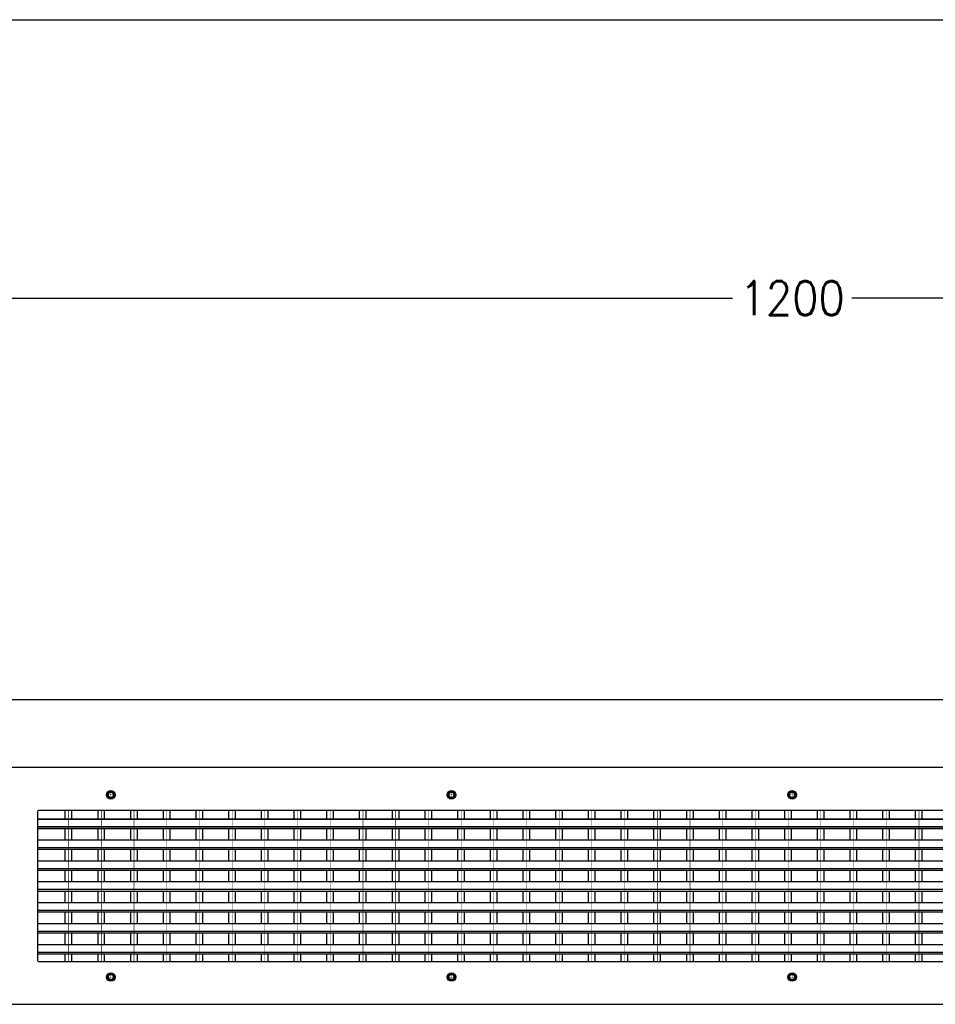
# Model space of a CAD drawing. Header units: inches. Extents: x -7205 to -1528, y -2875 to 5222.
# Tile 53 of 104: x -4756 to -4218, y 1893 to 2471. Entities that reach past the tile are written whole.
import ezdxf

# ---------------------------------------------------------------- set-up
doc = ezdxf.new("R2010")
doc.units = ezdxf.units.IN
doc.linetypes.add('DOT_CENTER', pattern=[14, 12, -1, 0, -1])
doc.layers.add('1', color=7, linetype='Continuous')
doc.styles.add('CONVERTER_11', font='txt.shx', dxfattribs={"width": 0.9})
doc.dimstyles.new('ME10_DIM_26', dxfattribs={"dimtxt": 20, "dimasz": 40, "dimexe": 2, "dimexo": 1.5, "dimgap": 8, "dimtad": 1, "dimdec": 0, "dimdsep": 46, "dimtxsty": 'CONVERTER_11', "dimsah": 1, "dimcen": 0.09, "dimclrd": 2, "dimclre": 2, "dimclrt": 2, "dimadec": 0, "dimazin": 0, "dimtfac": 1, "dimtdec": 4, "dimtix": 1, "dimtofl": 0, "dimtmove": 0, "dimatfit": 0, "dimfxl": 1, "dimtolj": 1, "dimtzin": 0, "dimarcsym": 0})

# ---------------------------------------------------------------- blocks, each defined once
blk = doc.blocks.new('*D63')
at = {"layer": '1', "color": 2, "lineweight": -2, "transparency": 16777216}
for p, q in [((-4902.07, 2073.53), (-4902.07, 2309.67)), ((-4862.07, 2307.67), (-4337.07, 2307.67)), ((-3742.07, 2307.67), (-4267.07, 2307.67)), ((-3702.07, 2073.53), (-3702.07, 2309.67))]:
    blk.add_line(p, q, dxfattribs=at)
at = {"layer": '1', "color": 2, "transparency": 16777216}
for points in [[(-4862.07, 2314.34), (-4862.07, 2301.01), (-4902.07, 2307.67)], [(-3742.07, 2314.34), (-3742.07, 2301.01), (-3702.07, 2307.67)]]:
    blk.add_solid(points, dxfattribs=at)
at = {"layer": 'Defpoints', "color": 0, "transparency": 16777216}
for p in [(-4902.07, 2307.67), (-4902.07, 2072.03), (-3702.07, 2072.03)]:
    blk.add_point(p, dxfattribs=at)
at = {"layer": '1', "color": 2, "transparency": 16777216, "insert": (-4302.07, 2307.67), "char_height": 20, "attachment_point": 5, "rotation": 0.00014, "style": 'CONVERTER_11'}
blk.add_mtext('\\A1;1200', dxfattribs=at)

msp = doc.modelspace()

# ---------------------------------------------------------------- linework, layer by layer
at = {"color": 7, "linetype": 'Continuous'}
for p, q in [((-4902.07, 2072.03), (-3702.07, 2072.03)), ((-3836.77, 2032.03), (-4767.37, 2032.03)), ((-4745.07, 2006.33), (-4745.07, 2001.85)), ((-4728.76, 2006.83), (-4744.57, 2006.83)), ((-4724.86, 2006.83), (-4728.76, 2006.83)), ((-4724.86, 2006.83), (-4728.76, 2006.83)), ((-4728.76, 2001.85), (-4728.76, 2006.83)), ((-4709.56, 2006.83), (-4724.86, 2006.83)), ((-4724.86, 2001.85), (-4724.86, 2006.83)), ((-4705.66, 2006.83), (-4709.56, 2006.83)), ((-4705.66, 2006.83), (-4709.56, 2006.83)), ((-4709.56, 2001.85), (-4709.56, 2006.83)), ((-4690.36, 2006.83), (-4705.66, 2006.83)), ((-4705.66, 2001.85), (-4705.66, 2006.83)), ((-4686.46, 2006.83), (-4690.36, 2006.83)), ((-4686.46, 2006.83), (-4690.36, 2006.83)), ((-4690.36, 2001.85), (-4690.36, 2006.83)), ((-4671.16, 2006.83), (-4686.46, 2006.83)), ((-4686.46, 2001.85), (-4686.46, 2006.83)), ((-4667.26, 2006.83), (-4671.16, 2006.83)), ((-4667.26, 2006.83), (-4671.16, 2006.83)), ((-4671.16, 2001.85), (-4671.16, 2006.83)), ((-4651.96, 2006.83), (-4667.26, 2006.83)), ((-4667.26, 2001.85), (-4667.26, 2006.83)), ((-4648.06, 2006.83), (-4651.96, 2006.83)), ((-4648.06, 2006.83), (-4651.96, 2006.83)), ((-4651.96, 2001.85), (-4651.96, 2006.83)), ((-4632.76, 2006.83), (-4648.06, 2006.83)), ((-4648.06, 2001.85), (-4648.06, 2006.83)), ((-4628.86, 2006.83), (-4632.76, 2006.83)), ((-4628.86, 2006.83), (-4632.76, 2006.83)), ((-4632.76, 2001.85), (-4632.76, 2006.83)), ((-4613.56, 2006.83), (-4628.86, 2006.83)), ((-4628.86, 2001.85), (-4628.86, 2006.83)), ((-4609.66, 2006.83), (-4613.56, 2006.83)), ((-4609.66, 2006.83), (-4613.56, 2006.83)), ((-4613.56, 2001.85), (-4613.56, 2006.83)), ((-4594.36, 2006.83), (-4609.66, 2006.83)), ((-4609.66, 2001.85), (-4609.66, 2006.83)), ((-4590.46, 2006.83), (-4594.36, 2006.83)), ((-4590.46, 2006.83), (-4594.36, 2006.83)), ((-4594.36, 2001.85), (-4594.36, 2006.83)), ((-4575.16, 2006.83), (-4590.46, 2006.83)), ((-4590.46, 2001.85), (-4590.46, 2006.83)), ((-4571.26, 2006.83), (-4575.16, 2006.83)), ((-4571.26, 2006.83), (-4575.16, 2006.83)), ((-4575.16, 2001.85), (-4575.16, 2006.83)), ((-4555.96, 2006.83), (-4571.26, 2006.83)), ((-4571.26, 2001.85), (-4571.26, 2006.83)), ((-4552.06, 2006.83), (-4555.96, 2006.83)), ((-4552.06, 2006.83), (-4555.96, 2006.83)), ((-4555.96, 2001.85), (-4555.96, 2006.83)), ((-4536.76, 2006.83), (-4552.06, 2006.83)), ((-4552.06, 2001.85), (-4552.06, 2006.83)), ((-4532.86, 2006.83), (-4536.76, 2006.83)), ((-4532.86, 2006.83), (-4536.76, 2006.83)), ((-4536.76, 2001.85), (-4536.76, 2006.83)), ((-4517.56, 2006.83), (-4532.86, 2006.83)), ((-4532.86, 2001.85), (-4532.86, 2006.83)), ((-4513.66, 2006.83), (-4517.56, 2006.83)), ((-4513.66, 2006.83), (-4517.56, 2006.83)), ((-4517.56, 2001.85), (-4517.56, 2006.83)), ((-4498.36, 2006.83), (-4513.66, 2006.83)), ((-4513.66, 2001.85), (-4513.66, 2006.83)), ((-4494.46, 2006.83), (-4498.36, 2006.83)), ((-4494.46, 2006.83), (-4498.36, 2006.83)), ((-4498.36, 2001.85), (-4498.36, 2006.83)), ((-4479.16, 2006.83), (-4494.46, 2006.83)), ((-4494.46, 2001.85), (-4494.46, 2006.83)), ((-4475.26, 2006.83), (-4479.16, 2006.83)), ((-4475.26, 2006.83), (-4479.16, 2006.83)), ((-4479.16, 2001.85), (-4479.16, 2006.83)), ((-4459.96, 2006.83), (-4475.26, 2006.83)), ((-4475.26, 2001.85), (-4475.26, 2006.83)), ((-4456.06, 2006.83), (-4459.96, 2006.83)), ((-4456.06, 2006.83), (-4459.96, 2006.83)), ((-4459.96, 2001.85), (-4459.96, 2006.83)), ((-4440.76, 2006.83), (-4456.06, 2006.83)), ((-4456.06, 2001.85), (-4456.06, 2006.83)), ((-4436.86, 2006.83), (-4440.76, 2006.83)), ((-4436.86, 2006.83), (-4440.76, 2006.83)), ((-4440.76, 2001.85), (-4440.76, 2006.83)), ((-4421.56, 2006.83), (-4436.86, 2006.83)), ((-4436.86, 2001.85), (-4436.86, 2006.83)), ((-4417.66, 2006.83), (-4421.56, 2006.83)), ((-4417.66, 2006.83), (-4421.56, 2006.83)), ((-4421.56, 2001.85), (-4421.56, 2006.83)), ((-4402.36, 2006.83), (-4417.66, 2006.83)), ((-4417.66, 2001.85), (-4417.66, 2006.83)), ((-4398.46, 2006.83), (-4402.36, 2006.83)), ((-4398.46, 2006.83), (-4402.36, 2006.83)), ((-4402.36, 2001.85), (-4402.36, 2006.83)), ((-4383.16, 2006.83), (-4398.46, 2006.83)), ((-4398.46, 2001.85), (-4398.46, 2006.83)), ((-4379.26, 2006.83), (-4383.16, 2006.83)), ((-4379.26, 2006.83), (-4383.16, 2006.83)), ((-4383.16, 2001.85), (-4383.16, 2006.83)), ((-4363.96, 2006.83), (-4379.26, 2006.83)), ((-4379.26, 2001.85), (-4379.26, 2006.83)), ((-4360.06, 2006.83), (-4363.96, 2006.83)), ((-4360.06, 2006.83), (-4363.96, 2006.83)), ((-4363.96, 2001.85), (-4363.96, 2006.83)), ((-4344.76, 2006.83), (-4360.06, 2006.83)), ((-4360.06, 2001.85), (-4360.06, 2006.83)), ((-4340.86, 2006.83), (-4344.76, 2006.83)), ((-4340.86, 2006.83), (-4344.76, 2006.83)), ((-4344.76, 2001.85), (-4344.76, 2006.83)), ((-4325.56, 2006.83), (-4340.86, 2006.83)), ((-4340.86, 2001.85), (-4340.86, 2006.83)), ((-4321.66, 2006.83), (-4325.56, 2006.83)), ((-4321.66, 2006.83), (-4325.56, 2006.83)), ((-4325.56, 2001.85), (-4325.56, 2006.83)), ((-4306.36, 2006.83), (-4321.66, 2006.83)), ((-4321.66, 2001.85), (-4321.66, 2006.83)), ((-4302.46, 2006.83), (-4306.36, 2006.83)), ((-4302.46, 2006.83), (-4306.36, 2006.83)), ((-4306.36, 2001.85), (-4306.36, 2006.83)), ((-4287.16, 2006.83), (-4302.46, 2006.83)), ((-4302.46, 2001.85), (-4302.46, 2006.83)), ((-4283.26, 2006.83), (-4287.16, 2006.83)), ((-4283.26, 2006.83), (-4287.16, 2006.83)), ((-4287.16, 2001.85), (-4287.16, 2006.83)), ((-4267.96, 2006.83), (-4283.26, 2006.83)), ((-4283.26, 2001.85), (-4283.26, 2006.83)), ((-4264.06, 2006.83), (-4267.96, 2006.83)), ((-4264.06, 2006.83), (-4267.96, 2006.83)), ((-4267.96, 2001.85), (-4267.96, 2006.83)), ((-4248.76, 2006.83), (-4264.06, 2006.83)), ((-4264.06, 2001.85), (-4264.06, 2006.83)), ((-4244.86, 2006.83), (-4248.76, 2006.83)), ((-4244.86, 2006.83), (-4248.76, 2006.83)), ((-4248.76, 2001.85), (-4248.76, 2006.83)), ((-4229.56, 2006.83), (-4244.86, 2006.83)), ((-4244.86, 2001.85), (-4244.86, 2006.83)), ((-4225.66, 2006.83), (-4229.56, 2006.83)), ((-4225.66, 2006.83), (-4229.56, 2006.83)), ((-4229.56, 2001.85), (-4229.56, 2006.83)), ((-4210.36, 2006.83), (-4225.66, 2006.83)), ((-4225.66, 2001.85), (-4225.66, 2006.83)), ((-4745.07, 2001.85), (-3860.27, 2001.85)), ((-4745.07, 2001.85), (-4745.07, 2001.83)), ((-4745.07, 2001.85), (-4745.07, 2001.83)), ((-4745.07, 2001.83), (-3860.27, 2001.83)), ((-4745.07, 2001.83), (-4745.07, 1997.35)), ((-4745.07, 2001.83), (-4745.07, 1997.35)), ((-4745.07, 2001.83), (-4745.07, 1997.35)), ((-4745.07, 1997.35), (-4745.07, 1997.33)), ((-4745.07, 1997.35), (-3860.27, 1997.35)), ((-4745.07, 1997.35), (-4745.07, 1997.33)), ((-4745.07, 1997.35), (-4745.07, 1997.33)), ((-4745.07, 1997.33), (-3860.27, 1997.33)), ((-4745.07, 1997.33), (-4745.07, 1996.35)), ((-4745.07, 1997.33), (-4745.07, 1996.35)), ((-4745.07, 1997.33), (-4745.07, 1996.35)), ((-4745.07, 1996.35), (-4745.07, 1996.33)), ((-4745.07, 1996.35), (-4745.07, 1996.33)), ((-4745.07, 1996.33), (-3860.27, 1996.33)), ((-4745.07, 1996.33), (-4745.07, 1989.58)), ((-4728.76, 1989.58), (-4728.76, 1996.33)), ((-4724.86, 1989.58), (-4724.86, 1996.33)), ((-4709.56, 1989.58), (-4709.56, 1996.33)), ((-4705.66, 1989.58), (-4705.66, 1996.33)), ((-4690.36, 1989.58), (-4690.36, 1996.33)), ((-4686.46, 1989.58), (-4686.46, 1996.33)), ((-4671.16, 1989.58), (-4671.16, 1996.33)), ((-4667.26, 1989.58), (-4667.26, 1996.33)), ((-4651.96, 1989.58), (-4651.96, 1996.33)), ((-4648.06, 1989.58), (-4648.06, 1996.33)), ((-4632.76, 1989.58), (-4632.76, 1996.33)), ((-4628.86, 1989.58), (-4628.86, 1996.33)), ((-4613.56, 1989.58), (-4613.56, 1996.33)), ((-4609.66, 1989.58), (-4609.66, 1996.33)), ((-4594.36, 1989.58), (-4594.36, 1996.33)), ((-4590.46, 1989.58), (-4590.46, 1996.33)), ((-4575.16, 1989.58), (-4575.16, 1996.33)), ((-4571.26, 1989.58), (-4571.26, 1996.33)), ((-4555.96, 1989.58), (-4555.96, 1996.33)), ((-4552.06, 1989.58), (-4552.06, 1996.33)), ((-4536.76, 1989.58), (-4536.76, 1996.33)), ((-4532.86, 1989.58), (-4532.86, 1996.33)), ((-4517.56, 1989.58), (-4517.56, 1996.33)), ((-4513.66, 1989.58), (-4513.66, 1996.33)), ((-4498.36, 1989.58), (-4498.36, 1996.33)), ((-4494.46, 1989.58), (-4494.46, 1996.33)), ((-4479.16, 1989.58), (-4479.16, 1996.33)), ((-4475.26, 1989.58), (-4475.26, 1996.33)), ((-4459.96, 1989.58), (-4459.96, 1996.33)), ((-4456.06, 1989.58), (-4456.06, 1996.33)), ((-4440.76, 1989.58), (-4440.76, 1996.33)), ((-4436.86, 1989.58), (-4436.86, 1996.33)), ((-4421.56, 1989.58), (-4421.56, 1996.33)), ((-4417.66, 1989.58), (-4417.66, 1996.33)), ((-4402.36, 1989.58), (-4402.36, 1996.33)), ((-4398.46, 1989.58), (-4398.46, 1996.33)), ((-4383.16, 1989.58), (-4383.16, 1996.33)), ((-4379.26, 1989.58), (-4379.26, 1996.33)), ((-4363.96, 1989.58), (-4363.96, 1996.33)), ((-4360.06, 1989.58), (-4360.06, 1996.33)), ((-4344.76, 1989.58), (-4344.76, 1996.33)), ((-4340.86, 1989.58), (-4340.86, 1996.33)), ((-4325.56, 1989.58), (-4325.56, 1996.33)), ((-4321.66, 1989.58), (-4321.66, 1996.33)), ((-4306.36, 1989.58), (-4306.36, 1996.33)), ((-4302.46, 1989.58), (-4302.46, 1996.33)), ((-4287.16, 1989.58), (-4287.16, 1996.33)), ((-4283.26, 1989.58), (-4283.26, 1996.33)), ((-4267.96, 1989.58), (-4267.96, 1996.33)), ((-4264.06, 1989.58), (-4264.06, 1996.33)), ((-4248.76, 1989.58), (-4248.76, 1996.33)), ((-4244.86, 1989.58), (-4244.86, 1996.33)), ((-4229.56, 1989.58), (-4229.56, 1996.33)), ((-4225.66, 1989.58), (-4225.66, 1996.33)), ((-4745.07, 1989.58), (-3860.27, 1989.58)), ((-4745.07, 1989.58), (-4745.07, 1985.08)), ((-4745.07, 1989.58), (-4745.07, 1985.08)), ((-4745.07, 1985.08), (-3860.27, 1985.08)), ((-4745.07, 1985.08), (-4745.07, 1984.08)), ((-4745.07, 1985.08), (-4745.07, 1984.08)), ((-4745.07, 1984.08), (-3860.27, 1984.08)), ((-4745.07, 1984.08), (-4745.07, 1977.31)), ((-4728.76, 1977.31), (-4728.76, 1984.08)), ((-4724.86, 1977.31), (-4724.86, 1984.08)), ((-4709.56, 1977.31), (-4709.56, 1984.08)), ((-4705.66, 1977.31), (-4705.66, 1984.08)), ((-4690.36, 1977.31), (-4690.36, 1984.08)), ((-4686.46, 1977.31), (-4686.46, 1984.08)), ((-4671.16, 1977.31), (-4671.16, 1984.08)), ((-4667.26, 1977.31), (-4667.26, 1984.08)), ((-4651.96, 1977.31), (-4651.96, 1984.08)), ((-4648.06, 1977.31), (-4648.06, 1984.08)), ((-4632.76, 1977.31), (-4632.76, 1984.08)), ((-4628.86, 1977.31), (-4628.86, 1984.08)), ((-4613.56, 1977.31), (-4613.56, 1984.08)), ((-4609.66, 1977.31), (-4609.66, 1984.08)), ((-4594.36, 1977.31), (-4594.36, 1984.08)), ((-4590.46, 1977.31), (-4590.46, 1984.08)), ((-4575.16, 1977.31), (-4575.16, 1984.08)), ((-4571.26, 1977.31), (-4571.26, 1984.08)), ((-4555.96, 1977.31), (-4555.96, 1984.08)), ((-4552.06, 1977.31), (-4552.06, 1984.08)), ((-4536.76, 1977.31), (-4536.76, 1984.08)), ((-4532.86, 1977.31), (-4532.86, 1984.08)), ((-4517.56, 1977.31), (-4517.56, 1984.08)), ((-4513.66, 1977.31), (-4513.66, 1984.08)), ((-4498.36, 1977.31), (-4498.36, 1984.08)), ((-4494.46, 1977.31), (-4494.46, 1984.08)), ((-4479.16, 1977.31), (-4479.16, 1984.08)), ((-4475.26, 1977.31), (-4475.26, 1984.08)), ((-4459.96, 1977.31), (-4459.96, 1984.08)), ((-4456.06, 1977.31), (-4456.06, 1984.08)), ((-4440.76, 1977.31), (-4440.76, 1984.08)), ((-4436.86, 1977.31), (-4436.86, 1984.08)), ((-4421.56, 1977.31), (-4421.56, 1984.08)), ((-4417.66, 1977.31), (-4417.66, 1984.08)), ((-4402.36, 1977.31), (-4402.36, 1984.08)), ((-4398.46, 1977.31), (-4398.46, 1984.08)), ((-4383.16, 1977.31), (-4383.16, 1984.08)), ((-4379.26, 1977.31), (-4379.26, 1984.08)), ((-4363.96, 1977.31), (-4363.96, 1984.08)), ((-4360.06, 1977.31), (-4360.06, 1984.08)), ((-4344.76, 1977.31), (-4344.76, 1984.08)), ((-4340.86, 1977.31), (-4340.86, 1984.08)), ((-4325.56, 1977.31), (-4325.56, 1984.08)), ((-4321.66, 1977.31), (-4321.66, 1984.08)), ((-4306.36, 1977.31), (-4306.36, 1984.08)), ((-4302.46, 1977.31), (-4302.46, 1984.08)), ((-4287.16, 1977.31), (-4287.16, 1984.08)), ((-4283.26, 1977.31), (-4283.26, 1984.08)), ((-4267.96, 1977.31), (-4267.96, 1984.08)), ((-4264.06, 1977.31), (-4264.06, 1984.08)), ((-4248.76, 1977.31), (-4248.76, 1984.08)), ((-4244.86, 1977.31), (-4244.86, 1984.08)), ((-4229.56, 1977.31), (-4229.56, 1984.08)), ((-4225.66, 1977.31), (-4225.66, 1984.08)), ((-4745.07, 1977.31), (-3860.27, 1977.31)), ((-4745.07, 1977.31), (-4745.07, 1972.81)), ((-4745.07, 1977.31), (-4745.07, 1972.81)), ((-4745.07, 1972.81), (-3860.27, 1972.81)), ((-4745.07, 1972.81), (-4745.07, 1971.81)), ((-4745.07, 1972.81), (-4745.07, 1971.81)), ((-4745.07, 1971.81), (-3860.27, 1971.81)), ((-4745.07, 1971.81), (-4745.07, 1965.04)), ((-4728.76, 1965.04), (-4728.76, 1971.81)), ((-4724.86, 1965.04), (-4724.86, 1971.81)), ((-4709.56, 1965.04), (-4709.56, 1971.81)), ((-4705.66, 1965.04), (-4705.66, 1971.81)), ((-4690.36, 1965.04), (-4690.36, 1971.81)), ((-4686.46, 1965.04), (-4686.46, 1971.81)), ((-4671.16, 1965.04), (-4671.16, 1971.81)), ((-4667.26, 1965.04), (-4667.26, 1971.81)), ((-4651.96, 1965.04), (-4651.96, 1971.81)), ((-4648.06, 1965.04), (-4648.06, 1971.81)), ((-4632.76, 1965.04), (-4632.76, 1971.81)), ((-4628.86, 1965.04), (-4628.86, 1971.81)), ((-4613.56, 1965.04), (-4613.56, 1971.81)), ((-4609.66, 1965.04), (-4609.66, 1971.81)), ((-4594.36, 1965.04), (-4594.36, 1971.81)), ((-4590.46, 1965.04), (-4590.46, 1971.81)), ((-4575.16, 1965.04), (-4575.16, 1971.81)), ((-4571.26, 1965.04), (-4571.26, 1971.81)), ((-4555.96, 1965.04), (-4555.96, 1971.81)), ((-4552.06, 1965.04), (-4552.06, 1971.81)), ((-4536.76, 1965.04), (-4536.76, 1971.81)), ((-4532.86, 1965.04), (-4532.86, 1971.81)), ((-4517.56, 1965.04), (-4517.56, 1971.81)), ((-4513.66, 1965.04), (-4513.66, 1971.81)), ((-4498.36, 1965.04), (-4498.36, 1971.81)), ((-4494.46, 1965.04), (-4494.46, 1971.81)), ((-4479.16, 1965.04), (-4479.16, 1971.81)), ((-4475.26, 1965.04), (-4475.26, 1971.81)), ((-4459.96, 1965.04), (-4459.96, 1971.81)), ((-4456.06, 1965.04), (-4456.06, 1971.81)), ((-4440.76, 1965.04), (-4440.76, 1971.81)), ((-4436.86, 1965.04), (-4436.86, 1971.81)), ((-4421.56, 1965.04), (-4421.56, 1971.81)), ((-4417.66, 1965.04), (-4417.66, 1971.81)), ((-4402.36, 1965.04), (-4402.36, 1971.81)), ((-4398.46, 1965.04), (-4398.46, 1971.81)), ((-4383.16, 1965.04), (-4383.16, 1971.81)), ((-4379.26, 1965.04), (-4379.26, 1971.81)), ((-4363.96, 1965.04), (-4363.96, 1971.81)), ((-4360.06, 1965.04), (-4360.06, 1971.81)), ((-4344.76, 1965.04), (-4344.76, 1971.81)), ((-4340.86, 1965.04), (-4340.86, 1971.81)), ((-4325.56, 1965.04), (-4325.56, 1971.81)), ((-4321.66, 1965.04), (-4321.66, 1971.81)), ((-4306.36, 1965.04), (-4306.36, 1971.81)), ((-4302.46, 1965.04), (-4302.46, 1971.81)), ((-4287.16, 1965.04), (-4287.16, 1971.81)), ((-4283.26, 1965.04), (-4283.26, 1971.81)), ((-4267.96, 1965.04), (-4267.96, 1971.81)), ((-4264.06, 1965.04), (-4264.06, 1971.81)), ((-4248.76, 1965.04), (-4248.76, 1971.81)), ((-4244.86, 1965.04), (-4244.86, 1971.81)), ((-4229.56, 1965.04), (-4229.56, 1971.81)), ((-4225.66, 1965.04), (-4225.66, 1971.81)), ((-4745.07, 1965.04), (-3860.27, 1965.04)), ((-4745.07, 1965.04), (-4745.07, 1960.54)), ((-4745.07, 1965.04), (-4745.07, 1960.54)), ((-4745.07, 1960.54), (-4745.07, 1959.54)), ((-4745.07, 1960.54), (-3860.27, 1960.54)), ((-4745.07, 1960.54), (-4745.07, 1959.54)), ((-4745.07, 1959.54), (-3860.27, 1959.54)), ((-4745.07, 1959.54), (-4745.07, 1952.77)), ((-4728.76, 1952.77), (-4728.76, 1959.54)), ((-4724.86, 1952.77), (-4724.86, 1959.54)), ((-4709.56, 1952.77), (-4709.56, 1959.54)), ((-4705.66, 1952.77), (-4705.66, 1959.54)), ((-4690.36, 1952.77), (-4690.36, 1959.54)), ((-4686.46, 1952.77), (-4686.46, 1959.54)), ((-4671.16, 1952.77), (-4671.16, 1959.54)), ((-4667.26, 1952.77), (-4667.26, 1959.54)), ((-4651.96, 1952.77), (-4651.96, 1959.54)), ((-4648.06, 1952.77), (-4648.06, 1959.54)), ((-4632.76, 1952.77), (-4632.76, 1959.54)), ((-4628.86, 1952.77), (-4628.86, 1959.54)), ((-4613.56, 1952.77), (-4613.56, 1959.54)), ((-4609.66, 1952.77), (-4609.66, 1959.54)), ((-4594.36, 1952.77), (-4594.36, 1959.54)), ((-4590.46, 1952.77), (-4590.46, 1959.54)), ((-4575.16, 1952.77), (-4575.16, 1959.54)), ((-4571.26, 1952.77), (-4571.26, 1959.54)), ((-4555.96, 1952.77), (-4555.96, 1959.54)), ((-4552.06, 1952.77), (-4552.06, 1959.54)), ((-4536.76, 1952.77), (-4536.76, 1959.54)), ((-4532.86, 1952.77), (-4532.86, 1959.54)), ((-4517.56, 1952.77), (-4517.56, 1959.54)), ((-4513.66, 1952.77), (-4513.66, 1959.54)), ((-4498.36, 1952.77), (-4498.36, 1959.54)), ((-4494.46, 1952.77), (-4494.46, 1959.54)), ((-4479.16, 1952.77), (-4479.16, 1959.54)), ((-4475.26, 1952.77), (-4475.26, 1959.54)), ((-4459.96, 1952.77), (-4459.96, 1959.54)), ((-4456.06, 1952.77), (-4456.06, 1959.54)), ((-4440.76, 1952.77), (-4440.76, 1959.54)), ((-4436.86, 1952.77), (-4436.86, 1959.54)), ((-4421.56, 1952.77), (-4421.56, 1959.54)), ((-4417.66, 1952.77), (-4417.66, 1959.54)), ((-4402.36, 1952.77), (-4402.36, 1959.54)), ((-4398.46, 1952.77), (-4398.46, 1959.54)), ((-4383.16, 1952.77), (-4383.16, 1959.54)), ((-4379.26, 1952.77), (-4379.26, 1959.54)), ((-4363.96, 1952.77), (-4363.96, 1959.54)), ((-4360.06, 1952.77), (-4360.06, 1959.54)), ((-4344.76, 1952.77), (-4344.76, 1959.54)), ((-4340.86, 1952.77), (-4340.86, 1959.54)), ((-4325.56, 1952.77), (-4325.56, 1959.54)), ((-4321.66, 1952.77), (-4321.66, 1959.54)), ((-4306.36, 1952.77), (-4306.36, 1959.54)), ((-4302.46, 1952.77), (-4302.46, 1959.54)), ((-4287.16, 1952.77), (-4287.16, 1959.54)), ((-4283.26, 1952.77), (-4283.26, 1959.54)), ((-4267.96, 1952.77), (-4267.96, 1959.54)), ((-4264.06, 1952.77), (-4264.06, 1959.54)), ((-4248.76, 1952.77), (-4248.76, 1959.54)), ((-4244.86, 1952.77), (-4244.86, 1959.54)), ((-4229.56, 1952.77), (-4229.56, 1959.54)), ((-4225.66, 1952.77), (-4225.66, 1959.54)), ((-4745.07, 1952.77), (-4745.07, 1948.27)), ((-4745.07, 1952.77), (-3860.27, 1952.77)), ((-4745.07, 1952.77), (-4745.07, 1948.27)), ((-4745.07, 1948.27), (-4745.07, 1947.27)), ((-4745.07, 1948.27), (-3860.27, 1948.27)), ((-4745.07, 1948.27), (-4745.07, 1947.27)), ((-4745.07, 1947.27), (-3860.27, 1947.27)), ((-4745.07, 1947.27), (-4745.07, 1940.5)), ((-4728.76, 1940.5), (-4728.76, 1947.27)), ((-4724.86, 1940.5), (-4724.86, 1947.27)), ((-4709.56, 1940.5), (-4709.56, 1947.27)), ((-4705.66, 1940.5), (-4705.66, 1947.27)), ((-4690.36, 1940.5), (-4690.36, 1947.27)), ((-4686.46, 1940.5), (-4686.46, 1947.27)), ((-4671.16, 1940.5), (-4671.16, 1947.27)), ((-4667.26, 1940.5), (-4667.26, 1947.27)), ((-4651.96, 1940.5), (-4651.96, 1947.27)), ((-4648.06, 1940.5), (-4648.06, 1947.27)), ((-4632.76, 1940.5), (-4632.76, 1947.27)), ((-4628.86, 1940.5), (-4628.86, 1947.27)), ((-4613.56, 1940.5), (-4613.56, 1947.27)), ((-4609.66, 1940.5), (-4609.66, 1947.27)), ((-4594.36, 1940.5), (-4594.36, 1947.27)), ((-4590.46, 1940.5), (-4590.46, 1947.27)), ((-4575.16, 1940.5), (-4575.16, 1947.27)), ((-4571.26, 1940.5), (-4571.26, 1947.27)), ((-4555.96, 1940.5), (-4555.96, 1947.27)), ((-4552.06, 1940.5), (-4552.06, 1947.27)), ((-4536.76, 1940.5), (-4536.76, 1947.27)), ((-4532.86, 1940.5), (-4532.86, 1947.27)), ((-4517.56, 1940.5), (-4517.56, 1947.27)), ((-4513.66, 1940.5), (-4513.66, 1947.27)), ((-4498.36, 1940.5), (-4498.36, 1947.27)), ((-4494.46, 1940.5), (-4494.46, 1947.27)), ((-4479.16, 1940.5), (-4479.16, 1947.27)), ((-4475.26, 1940.5), (-4475.26, 1947.27)), ((-4459.96, 1940.5), (-4459.96, 1947.27)), ((-4456.06, 1940.5), (-4456.06, 1947.27)), ((-4440.76, 1940.5), (-4440.76, 1947.27)), ((-4436.86, 1940.5), (-4436.86, 1947.27)), ((-4421.56, 1940.5), (-4421.56, 1947.27)), ((-4417.66, 1940.5), (-4417.66, 1947.27)), ((-4402.36, 1940.5), (-4402.36, 1947.27)), ((-4398.46, 1940.5), (-4398.46, 1947.27)), ((-4383.16, 1940.5), (-4383.16, 1947.27)), ((-4379.26, 1940.5), (-4379.26, 1947.27)), ((-4363.96, 1940.5), (-4363.96, 1947.27)), ((-4360.06, 1940.5), (-4360.06, 1947.27)), ((-4344.76, 1940.5), (-4344.76, 1947.27)), ((-4340.86, 1940.5), (-4340.86, 1947.27)), ((-4325.56, 1940.5), (-4325.56, 1947.27)), ((-4321.66, 1940.5), (-4321.66, 1947.27)), ((-4306.36, 1940.5), (-4306.36, 1947.27)), ((-4302.46, 1940.5), (-4302.46, 1947.27)), ((-4287.16, 1940.5), (-4287.16, 1947.27)), ((-4283.26, 1940.5), (-4283.26, 1947.27)), ((-4267.96, 1940.5), (-4267.96, 1947.27)), ((-4264.06, 1940.5), (-4264.06, 1947.27)), ((-4248.76, 1940.5), (-4248.76, 1947.27)), ((-4244.86, 1940.5), (-4244.86, 1947.27)), ((-4229.56, 1940.5), (-4229.56, 1947.27)), ((-4225.66, 1940.5), (-4225.66, 1947.27)), ((-4745.07, 1940.5), (-4745.07, 1936)), ((-4745.07, 1940.5), (-3860.27, 1940.5)), ((-4745.07, 1940.5), (-4745.07, 1936)), ((-4745.07, 1936), (-4745.07, 1935)), ((-4745.07, 1936), (-3860.27, 1936)), ((-4745.07, 1936), (-4745.07, 1935)), ((-4745.07, 1935), (-3860.27, 1935)), ((-4745.07, 1935), (-4745.07, 1928.23)), ((-4728.76, 1928.23), (-4728.76, 1935)), ((-4724.86, 1928.23), (-4724.86, 1935)), ((-4709.56, 1928.23), (-4709.56, 1935)), ((-4705.66, 1928.23), (-4705.66, 1935)), ((-4690.36, 1928.23), (-4690.36, 1935)), ((-4686.46, 1928.23), (-4686.46, 1935)), ((-4671.16, 1928.23), (-4671.16, 1935)), ((-4667.26, 1928.23), (-4667.26, 1935)), ((-4651.96, 1928.23), (-4651.96, 1935)), ((-4648.06, 1928.23), (-4648.06, 1935)), ((-4632.76, 1928.23), (-4632.76, 1935)), ((-4628.86, 1928.23), (-4628.86, 1935)), ((-4613.56, 1928.23), (-4613.56, 1935)), ((-4609.66, 1928.23), (-4609.66, 1935)), ((-4594.36, 1928.23), (-4594.36, 1935)), ((-4590.46, 1928.23), (-4590.46, 1935)), ((-4575.16, 1928.23), (-4575.16, 1935)), ((-4571.26, 1928.23), (-4571.26, 1935)), ((-4555.96, 1928.23), (-4555.96, 1935)), ((-4552.06, 1928.23), (-4552.06, 1935)), ((-4536.76, 1928.23), (-4536.76, 1935)), ((-4532.86, 1928.23), (-4532.86, 1935)), ((-4517.56, 1928.23), (-4517.56, 1935)), ((-4513.66, 1928.23), (-4513.66, 1935)), ((-4498.36, 1928.23), (-4498.36, 1935)), ((-4494.46, 1928.23), (-4494.46, 1935)), ((-4479.16, 1928.23), (-4479.16, 1935)), ((-4475.26, 1928.23), (-4475.26, 1935)), ((-4459.96, 1928.23), (-4459.96, 1935)), ((-4456.06, 1928.23), (-4456.06, 1935)), ((-4440.76, 1928.23), (-4440.76, 1935)), ((-4436.86, 1928.23), (-4436.86, 1935)), ((-4421.56, 1928.23), (-4421.56, 1935)), ((-4417.66, 1928.23), (-4417.66, 1935)), ((-4402.36, 1928.23), (-4402.36, 1935)), ((-4398.46, 1928.23), (-4398.46, 1935)), ((-4383.16, 1928.23), (-4383.16, 1935)), ((-4379.26, 1928.23), (-4379.26, 1935)), ((-4363.96, 1928.23), (-4363.96, 1935)), ((-4360.06, 1928.23), (-4360.06, 1935)), ((-4344.76, 1928.23), (-4344.76, 1935)), ((-4340.86, 1928.23), (-4340.86, 1935)), ((-4325.56, 1928.23), (-4325.56, 1935)), ((-4321.66, 1928.23), (-4321.66, 1935)), ((-4306.36, 1928.23), (-4306.36, 1935)), ((-4302.46, 1928.23), (-4302.46, 1935)), ((-4287.16, 1928.23), (-4287.16, 1935)), ((-4283.26, 1928.23), (-4283.26, 1935)), ((-4267.96, 1928.23), (-4267.96, 1935)), ((-4264.06, 1928.23), (-4264.06, 1935)), ((-4248.76, 1928.23), (-4248.76, 1935)), ((-4244.86, 1928.23), (-4244.86, 1935)), ((-4229.56, 1928.23), (-4229.56, 1935)), ((-4225.66, 1928.23), (-4225.66, 1935)), ((-4745.07, 1928.23), (-4745.07, 1923.73)), ((-4745.07, 1928.23), (-3860.27, 1928.23)), ((-4745.07, 1928.23), (-4745.07, 1923.73)), ((-4745.07, 1923.73), (-4745.07, 1922.73)), ((-4745.07, 1923.73), (-3860.27, 1923.73)), ((-4745.07, 1923.73), (-4745.07, 1922.73)), ((-4745.07, 1922.73), (-3860.27, 1922.73)), ((-4745.07, 1922.73), (-4745.07, 1918.73)), ((-4728.76, 1918.23), (-4728.76, 1922.73)), ((-4724.86, 1918.23), (-4724.86, 1922.73)), ((-4709.56, 1918.23), (-4709.56, 1922.73)), ((-4705.66, 1918.23), (-4705.66, 1922.73)), ((-4690.36, 1918.23), (-4690.36, 1922.73)), ((-4686.46, 1918.23), (-4686.46, 1922.73)), ((-4671.16, 1918.23), (-4671.16, 1922.73)), ((-4667.26, 1918.23), (-4667.26, 1922.73)), ((-4651.96, 1918.23), (-4651.96, 1922.73)), ((-4648.06, 1918.23), (-4648.06, 1922.73)), ((-4632.76, 1918.23), (-4632.76, 1922.73)), ((-4628.86, 1918.23), (-4628.86, 1922.73)), ((-4613.56, 1918.23), (-4613.56, 1922.73)), ((-4609.66, 1918.23), (-4609.66, 1922.73)), ((-4594.36, 1918.23), (-4594.36, 1922.73)), ((-4590.46, 1918.23), (-4590.46, 1922.73)), ((-4575.16, 1918.23), (-4575.16, 1922.73)), ((-4571.26, 1918.23), (-4571.26, 1922.73)), ((-4555.96, 1918.23), (-4555.96, 1922.73)), ((-4552.06, 1918.23), (-4552.06, 1922.73)), ((-4536.76, 1918.23), (-4536.76, 1922.73)), ((-4532.86, 1918.23), (-4532.86, 1922.73)), ((-4517.56, 1918.23), (-4517.56, 1922.73)), ((-4513.66, 1918.23), (-4513.66, 1922.73)), ((-4498.36, 1918.23), (-4498.36, 1922.73)), ((-4494.46, 1918.23), (-4494.46, 1922.73)), ((-4479.16, 1918.23), (-4479.16, 1922.73)), ((-4475.26, 1918.23), (-4475.26, 1922.73)), ((-4459.96, 1918.23), (-4459.96, 1922.73)), ((-4456.06, 1918.23), (-4456.06, 1922.73)), ((-4440.76, 1918.23), (-4440.76, 1922.73)), ((-4436.86, 1918.23), (-4436.86, 1922.73)), ((-4421.56, 1918.23), (-4421.56, 1922.73)), ((-4417.66, 1918.23), (-4417.66, 1922.73)), ((-4402.36, 1918.23), (-4402.36, 1922.73)), ((-4398.46, 1918.23), (-4398.46, 1922.73)), ((-4383.16, 1918.23), (-4383.16, 1922.73)), ((-4379.26, 1918.23), (-4379.26, 1922.73)), ((-4363.96, 1918.23), (-4363.96, 1922.73)), ((-4360.06, 1918.23), (-4360.06, 1922.73)), ((-4344.76, 1918.23), (-4344.76, 1922.73)), ((-4340.86, 1918.23), (-4340.86, 1922.73)), ((-4325.56, 1918.23), (-4325.56, 1922.73)), ((-4321.66, 1918.23), (-4321.66, 1922.73)), ((-4306.36, 1918.23), (-4306.36, 1922.73)), ((-4302.46, 1918.23), (-4302.46, 1922.73)), ((-4287.16, 1918.23), (-4287.16, 1922.73)), ((-4283.26, 1918.23), (-4283.26, 1922.73)), ((-4267.96, 1918.23), (-4267.96, 1922.73)), ((-4264.06, 1918.23), (-4264.06, 1922.73)), ((-4248.76, 1918.23), (-4248.76, 1922.73)), ((-4244.86, 1918.23), (-4244.86, 1922.73)), ((-4229.56, 1918.23), (-4229.56, 1922.73)), ((-4225.66, 1918.23), (-4225.66, 1922.73)), ((-4744.57, 1918.23), (-4728.76, 1918.23)), ((-4728.76, 1918.23), (-4724.86, 1918.23)), ((-4728.76, 1918.23), (-4724.86, 1918.23)), ((-4724.86, 1918.23), (-4709.56, 1918.23)), ((-4709.56, 1918.23), (-4705.66, 1918.23)), ((-4709.56, 1918.23), (-4705.66, 1918.23)), ((-4705.66, 1918.23), (-4690.36, 1918.23)), ((-4690.36, 1918.23), (-4686.46, 1918.23)), ((-4690.36, 1918.23), (-4686.46, 1918.23)), ((-4686.46, 1918.23), (-4671.16, 1918.23)), ((-4671.16, 1918.23), (-4667.26, 1918.23)), ((-4671.16, 1918.23), (-4667.26, 1918.23)), ((-4667.26, 1918.23), (-4651.96, 1918.23)), ((-4651.96, 1918.23), (-4648.06, 1918.23)), ((-4651.96, 1918.23), (-4648.06, 1918.23)), ((-4648.06, 1918.23), (-4632.76, 1918.23)), ((-4632.76, 1918.23), (-4628.86, 1918.23)), ((-4632.76, 1918.23), (-4628.86, 1918.23)), ((-4628.86, 1918.23), (-4613.56, 1918.23)), ((-4613.56, 1918.23), (-4609.66, 1918.23)), ((-4613.56, 1918.23), (-4609.66, 1918.23)), ((-4609.66, 1918.23), (-4594.36, 1918.23)), ((-4594.36, 1918.23), (-4590.46, 1918.23)), ((-4594.36, 1918.23), (-4590.46, 1918.23)), ((-4590.46, 1918.23), (-4575.16, 1918.23)), ((-4575.16, 1918.23), (-4571.26, 1918.23)), ((-4575.16, 1918.23), (-4571.26, 1918.23)), ((-4571.26, 1918.23), (-4555.96, 1918.23)), ((-4555.96, 1918.23), (-4552.06, 1918.23)), ((-4555.96, 1918.23), (-4552.06, 1918.23)), ((-4552.06, 1918.23), (-4536.76, 1918.23)), ((-4536.76, 1918.23), (-4532.86, 1918.23)), ((-4536.76, 1918.23), (-4532.86, 1918.23)), ((-4532.86, 1918.23), (-4517.56, 1918.23)), ((-4517.56, 1918.23), (-4513.66, 1918.23)), ((-4517.56, 1918.23), (-4513.66, 1918.23)), ((-4513.66, 1918.23), (-4498.36, 1918.23)), ((-4498.36, 1918.23), (-4494.46, 1918.23)), ((-4498.36, 1918.23), (-4494.46, 1918.23)), ((-4494.46, 1918.23), (-4479.16, 1918.23)), ((-4479.16, 1918.23), (-4475.26, 1918.23)), ((-4479.16, 1918.23), (-4475.26, 1918.23)), ((-4475.26, 1918.23), (-4459.96, 1918.23)), ((-4459.96, 1918.23), (-4456.06, 1918.23)), ((-4459.96, 1918.23), (-4456.06, 1918.23)), ((-4456.06, 1918.23), (-4440.76, 1918.23)), ((-4440.76, 1918.23), (-4436.86, 1918.23)), ((-4440.76, 1918.23), (-4436.86, 1918.23)), ((-4436.86, 1918.23), (-4421.56, 1918.23)), ((-4421.56, 1918.23), (-4417.66, 1918.23)), ((-4421.56, 1918.23), (-4417.66, 1918.23)), ((-4417.66, 1918.23), (-4402.36, 1918.23)), ((-4402.36, 1918.23), (-4398.46, 1918.23)), ((-4402.36, 1918.23), (-4398.46, 1918.23)), ((-4398.46, 1918.23), (-4383.16, 1918.23)), ((-4383.16, 1918.23), (-4379.26, 1918.23)), ((-4383.16, 1918.23), (-4379.26, 1918.23)), ((-4379.26, 1918.23), (-4363.96, 1918.23)), ((-4363.96, 1918.23), (-4360.06, 1918.23)), ((-4363.96, 1918.23), (-4360.06, 1918.23)), ((-4360.06, 1918.23), (-4344.76, 1918.23)), ((-4344.76, 1918.23), (-4340.86, 1918.23)), ((-4344.76, 1918.23), (-4340.86, 1918.23)), ((-4340.86, 1918.23), (-4325.56, 1918.23)), ((-4325.56, 1918.23), (-4321.66, 1918.23)), ((-4325.56, 1918.23), (-4321.66, 1918.23)), ((-4321.66, 1918.23), (-4306.36, 1918.23)), ((-4306.36, 1918.23), (-4302.46, 1918.23)), ((-4306.36, 1918.23), (-4302.46, 1918.23)), ((-4302.46, 1918.23), (-4287.16, 1918.23)), ((-4287.16, 1918.23), (-4283.26, 1918.23)), ((-4287.16, 1918.23), (-4283.26, 1918.23)), ((-4283.26, 1918.23), (-4267.96, 1918.23)), ((-4267.96, 1918.23), (-4264.06, 1918.23)), ((-4267.96, 1918.23), (-4264.06, 1918.23)), ((-4264.06, 1918.23), (-4248.76, 1918.23)), ((-4248.76, 1918.23), (-4244.86, 1918.23)), ((-4248.76, 1918.23), (-4244.86, 1918.23)), ((-4244.86, 1918.23), (-4229.56, 1918.23)), ((-4229.56, 1918.23), (-4225.66, 1918.23)), ((-4229.56, 1918.23), (-4225.66, 1918.23)), ((-4225.66, 1918.23), (-4210.36, 1918.23)), ((-4767.37, 1893.03), (-3836.77, 1893.03))]:
    msp.add_line(p, q, dxfattribs=at)
for centre, radius in [((-4702.07, 2016.03), 2.5), ((-4702.07, 2016.03), 2), ((-4502.07, 2016.03), 2.5), ((-4502.07, 2016.03), 2), ((-4302.07, 2016.03), 2.5), ((-4302.07, 2016.03), 2), ((-4702.07, 2016.03), 1.55), ((-4502.07, 2016.03), 1.55), ((-4302.07, 2016.03), 1.55), ((-4702.07, 1909.03), 2.5), ((-4702.07, 1909.03), 2), ((-4702.07, 1909.03), 1.55), ((-4502.07, 1909.03), 2.5), ((-4502.07, 1909.03), 2), ((-4502.07, 1909.03), 1.55), ((-4302.07, 1909.03), 2.5), ((-4302.07, 1909.03), 2), ((-4302.07, 1909.03), 1.55)]:
    msp.add_circle(centre, radius, dxfattribs=at)
for centre, start, end in [((-4744.57, 2006.33), 90, 180), ((-4744.57, 1918.73), 180, 270)]:
    msp.add_arc(centre, 0.5, start, end, dxfattribs=at)
at = {"layer": '1', "color": 7, "linetype": 'Continuous'}
msp.add_line((-7205.42, 2471.14), (-1528.48, 2471.14), dxfattribs=at)
at = {"layer": '1', "color": 30, "linetype": 'DOT_CENTER', "true_color": 0xff8000, "const_width": 0.25}
for points in [[(-4702.07, 2018.78), (-4702.07, 2013.28)], [(-4502.07, 2018.78), (-4502.07, 2013.28)], [(-4302.07, 2018.78), (-4302.07, 2013.28)], [(-4699.32, 2016.03), (-4704.82, 2016.03)], [(-4499.32, 2016.03), (-4504.82, 2016.03)], [(-4299.32, 2016.03), (-4304.82, 2016.03)], [(-4726.81, 1918.23), (-4726.81, 2006.83)], [(-4707.61, 1918.23), (-4707.61, 2006.83)], [(-4688.41, 1918.23), (-4688.41, 2006.83)], [(-4669.21, 1918.23), (-4669.21, 2006.83)], [(-4650.01, 1918.23), (-4650.01, 2006.83)], [(-4630.81, 1918.23), (-4630.81, 2006.83)], [(-4611.61, 1918.23), (-4611.61, 2006.83)], [(-4592.41, 1918.23), (-4592.41, 2006.83)], [(-4573.21, 1918.23), (-4573.21, 2006.83)], [(-4554.01, 1918.23), (-4554.01, 2006.83)], [(-4534.81, 1918.23), (-4534.81, 2006.83)], [(-4515.61, 1918.23), (-4515.61, 2006.83)], [(-4496.41, 1918.23), (-4496.41, 2006.83)], [(-4477.21, 1918.23), (-4477.21, 2006.83)], [(-4458.01, 1918.23), (-4458.01, 2006.83)], [(-4438.81, 1918.23), (-4438.81, 2006.83)], [(-4419.61, 1918.23), (-4419.61, 2006.83)], [(-4400.41, 1918.23), (-4400.41, 2006.83)], [(-4381.21, 1918.23), (-4381.21, 2006.83)], [(-4362.01, 1918.23), (-4362.01, 2006.83)], [(-4342.81, 1918.23), (-4342.81, 2006.83)], [(-4323.61, 1918.23), (-4323.61, 2006.83)], [(-4304.41, 1918.23), (-4304.41, 2006.83)], [(-4285.21, 1918.23), (-4285.21, 2006.83)], [(-4266.01, 1918.23), (-4266.01, 2006.83)], [(-4246.81, 1918.23), (-4246.81, 2006.83)], [(-4227.61, 1918.23), (-4227.61, 2006.83)], [(-4699.32, 1909.03), (-4704.82, 1909.03)], [(-4702.07, 1911.78), (-4702.07, 1906.28)], [(-4499.32, 1909.03), (-4504.82, 1909.03)], [(-4502.07, 1911.78), (-4502.07, 1906.28)], [(-4299.32, 1909.03), (-4304.82, 1909.03)], [(-4302.07, 1911.78), (-4302.07, 1906.28)]]:
    msp.add_lwpolyline(points, dxfattribs=at)

# ---------------------------------------------------------------- dimensions: what is measured, and where the dimension line sits
at = {"layer": '1'}
dim = msp.add_linear_dim(base=(-4902.07, 2307.67), p1=(-3702.07, 2072.03), p2=(-4902.07, 2072.03), dimstyle='ME10_DIM_26', dxfattribs=at)
dim.commit()
dim.dimension.update_dxf_attribs({"geometry": '*D63', "text_midpoint": (-4302.07, 2307.67), "text_rotation": 0.00014})

doc.saveas('drawing.dxf')
